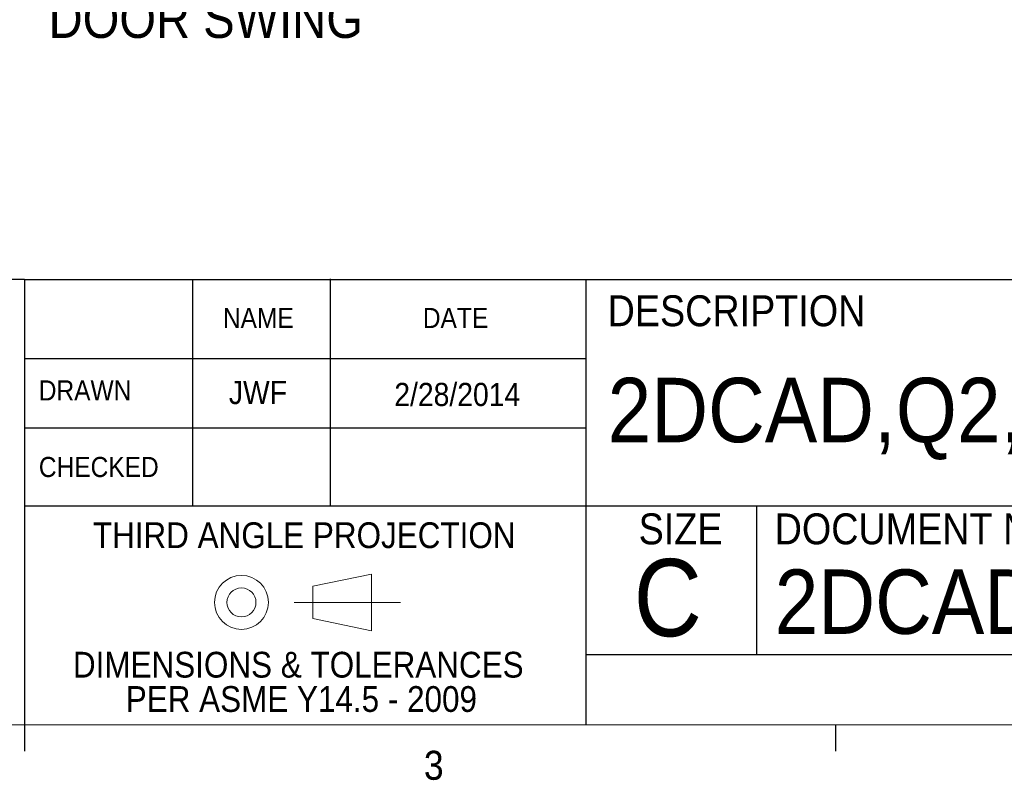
# Model space of a CAD drawing. Header units: inches. Extents: x 1 to 109, y 1 to 85.
# Tile 18 of 256: x 68 to 84, y 1 to 13. Entities that reach past the tile are written whole.
import ezdxf

# ---------------------------------------------------------------- set-up
doc = ezdxf.new("R2010")
doc.units = ezdxf.units.IN
doc.header["$MEASUREMENT"] = 0
doc.linetypes.add('CENTERX2', pattern=[0.8, 0.5, -0.1, 0.1, -0.1])
doc.layers.add('FORMAT', color=7, linetype='Continuous')
doc.styles.add('SLDTEXTSTYLE0', font='GOTHIC.TTF', dxfattribs={"width": 0.913})
doc.styles.add('SLDTEXTSTYLE1', font='GOTHIC.TTF', dxfattribs={"width": 0.913})
doc.dimstyles.new('SLDDIMSTYLE4', dxfattribs={"dimtxt": 0.625, "dimasz": 0.65, "dimexe": 0, "dimexo": 0.0625, "dimgap": 0.15625, "dimtad": 0, "dimtih": 1, "dimtoh": 1, "dimdec": 1, "dimlfac": 1.2, "dimrnd": 1e-09, "dimzin": 12, "dimdsep": 46, "dimtxsty": 'SLDTEXTSTYLE0', "dimsah": 1, "dimcen": 0, "dimadec": 0, "dimazin": 3, "dimtfac": 1, "dimtdec": 1, "dimtofl": 0, "dimtmove": 0, "dimatfit": 3, "dimfxl": 1, "dimfrac": 2, "dimtolj": 1, "dimtzin": 12, "dimarcsym": 0})

# ---------------------------------------------------------------- blocks, each defined once
blk = doc.blocks.new('Block1')
at = {"color": 7, "linetype": 'Continuous', "lineweight": 0, "ltscale": 5}
for p, q in [((47.749, 18.203), (48.698, 18.399)), ((48.698, 18.399), (48.698, 17.484)), ((47.749, 18.203), (47.749, 17.68)), ((48.698, 17.484), (47.749, 17.68))]:
    blk.add_line(p, q, dxfattribs=at)
at = {"color": 7, "linetype": 'CENTERX2', "lineweight": 0, "ltscale": 5}
blk.add_line((47.447, 17.942), (49.167, 17.942), dxfattribs=at)
at = {"color": 7, "linetype": 'Continuous', "lineweight": 0, "ltscale": 5}
for radius in [0.436, 0.235]:
    blk.add_circle((46.593, 17.942), radius, dxfattribs=at)
blk = doc.blocks.new('SW_NOTE_3')
at = {"layer": 'FORMAT', "color": 0, "ltscale": 5, "char_height": 0.41667, "attachment_point": 2, "style": 'SLDTEXTSTYLE0'}
for s, insert in [('DIMENSIONS & TOLERANCES', (3.711, 0.532)), (' PER ASME Y14.5 - 2009', (3.691, -0.023))]:
    blk.add_mtext(s, dxfattribs=dict(at, insert=insert))
blk = doc.blocks.new('_D_25')
at = {"layer": 'FORMAT', "color": 1, "ltscale": 5}
for p, q in [((76.78, 16.1), (75.43, 13.982)), ((75.43, 13.982), (74.18, 13.982))]:
    blk.add_line(p, q, dxfattribs=at)
blk.add_solid([(76.78, 16.1), (76.347, 15.605), (76.515, 15.498)], dxfattribs=at)
at = {"layer": 'FORMAT', "color": 1, "ltscale": 5, "char_height": 0.625, "attachment_point": 1, "style": 'SLDTEXTSTYLE0'}
for s, insert in [('R19.2', (70.089, 14.78)), ('DOOR SWING', (68.629, 13.788))]:
    blk.add_mtext(s, dxfattribs=dict(at, insert=insert))

msp = doc.modelspace()

# ---------------------------------------------------------------- linework, layer by layer
at = {"layer": 'FORMAT', "ltscale": 5}
for p, q in [((68.2394, 9.2573), (59.0745, 9.2573)), ((68.2394, 9.2573), (68.2394, 5.5986)), ((68.2394, 9.2573), (77.3242, 9.2573)), ((70.9588, 9.2573), (70.9588, 5.5986)), ((73.1844, 9.2696), (73.1844, 5.5986)), ((77.3242, 9.2573), (77.3242, 2.053)), ((77.3242, 9.2573), (107.6144, 9.2573)), ((68.2394, 7.9786), (77.3242, 7.9786)), ((68.2394, 6.8587), (77.3242, 6.8587)), ((68.2394, 5.5986), (77.3242, 5.5986)), ((68.2394, 5.5986), (68.2394, 2.053)), ((77.3242, 5.5986), (107.6144, 5.5986)), ((80.0848, 5.5986), (80.0848, 3.1936)), ((77.3242, 3.1936), (107.6144, 3.1936)), ((68.2394, 2.053), (68.2394, 1.629)), ((81.3644, 2.053), (81.3644, 1.629))]:
    msp.add_line(p, q, dxfattribs=at)
at = {"layer": 'FORMAT', "lineweight": 0, "ltscale": 5}
msp.add_line((107.6144, 2.053), (2.6144, 2.053), dxfattribs=at)

# ---------------------------------------------------------------- block references
at = {"layer": 'FORMAT', "ltscale": 5}
msp.add_blockref('Block1', (25.1563, -13.9074), dxfattribs=at)
at = {"layer": 'FORMAT', "color": 7, "ltscale": 5}
msp.add_blockref('SW_NOTE_3', (68.958, 2.7033), dxfattribs=at)

# ---------------------------------------------------------------- texts
for s, insert, char_height, attachment_point, style in [('DESCRIPTION', (77.6748, 9.0011), 0.5, 1, 'SLDTEXTSTYLE0'), ('NAME', (72.0223, 8.7967), 0.325, 2, 'SLDTEXTSTYLE1'), ('DATE', (75.2142, 8.7967), 0.325, 2, 'SLDTEXTSTYLE1'), ('2DCAD,Q2,STANDARD', (77.6748, 7.6664), 1.041667, 1, 'SLDTEXTSTYLE0'), ('DRAWN', (68.4695, 7.6254), 0.325, 1, 'SLDTEXTSTYLE1'), ('JWF', (72.0163, 7.6166), 0.375, 2, 'SLDTEXTSTYLE0'), ('2/28/2014', (75.2417, 7.5851), 0.375, 2, 'SLDTEXTSTYLE0'), ('CHECKED', (68.4706, 6.3869), 0.325, 1, 'SLDTEXTSTYLE1'), ('SIZE', (78.1769, 5.4738), 0.5, 1, 'SLDTEXTSTYLE0'), ('DOCUMENT NUMBER', (80.3782, 5.4738), 0.5, 1, 'SLDTEXTSTYLE0'), ('THIRD ANGLE PROJECTION', (72.7645, 5.3294), 0.416667, 2, 'SLDTEXTSTYLE0'), ('C', (78.098, 4.7369), 1.25, 1, 'SLDTEXTSTYLE1'), ('2DCAD-Q2-STD', (80.3782, 4.5671), 1.041667, 1, 'SLDTEXTSTYLE0'), ('3', (74.7027, 1.6345), 0.4687, 1, 'SLDTEXTSTYLE0')]:
    msp.add_mtext(s, dxfattribs=dict(at, insert=insert, char_height=char_height, attachment_point=attachment_point, style=style))

# ---------------------------------------------------------------- dimensions: what is measured, and where the dimension line sits
at = {"layer": 'FORMAT', "color": 1, "ltscale": 5}
dim = msp.add_radius_dim(center=(85.3783, 29.5819), mpoint=(76.7805, 16.0996), text='<>\\PDOOR SWING', dimstyle='SLDDIMSTYLE4', dxfattribs=at)
dim.commit()
dim.dimension.update_dxf_attribs({"geometry": '_D_25', "text_midpoint": (71.4045, 13.982), "dimtype": 164})

doc.saveas('drawing.dxf')
